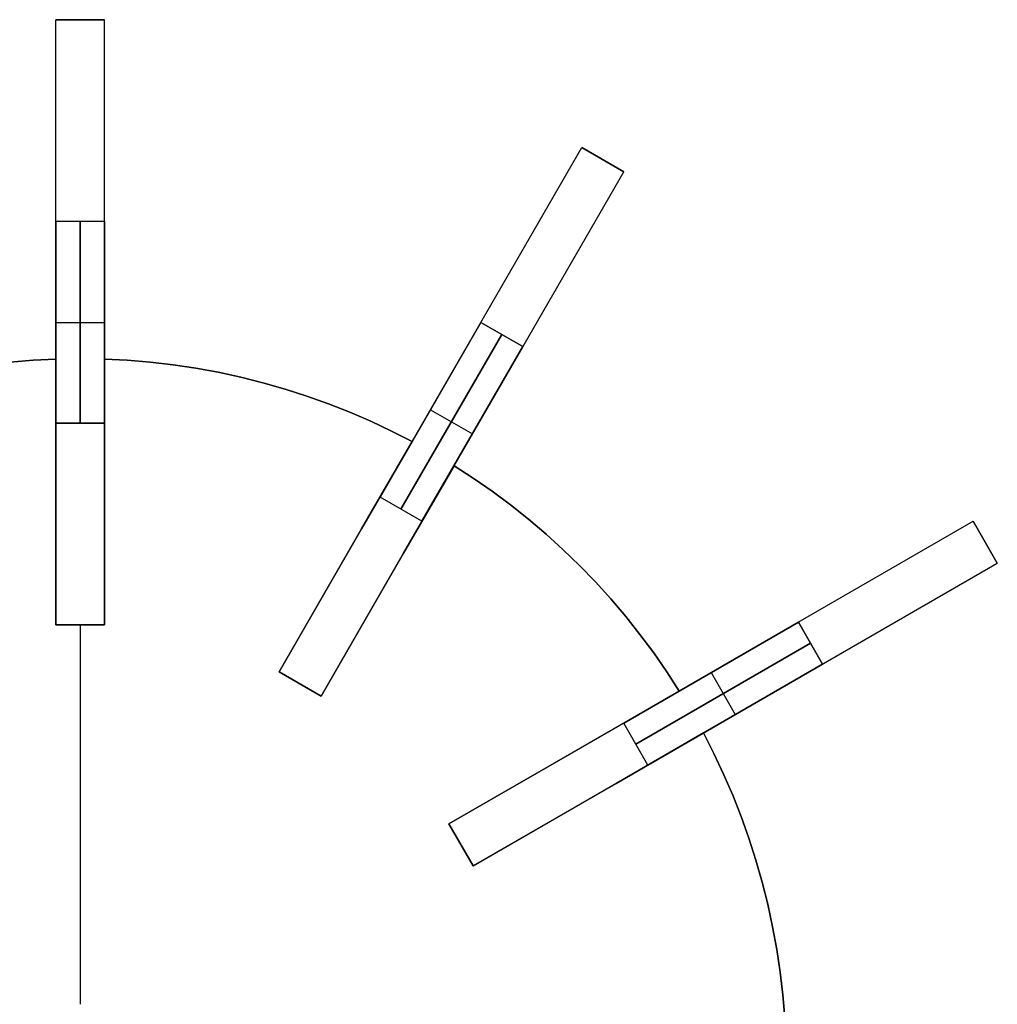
# Model space of a CAD drawing. Header units: millimetres. Extents: x 161 to 3923, y -487 to 1291.
# Tile 35 of 40: x 3547 to 3790, y 288 to 532. Entities that reach past the tile are written whole.
import ezdxf

# ---------------------------------------------------------------- set-up
doc = ezdxf.new("R2010")
doc.units = ezdxf.units.MM
doc.layers.add('Predeterminada', color=7, linetype='Continuous')

msp = doc.modelspace()

# ---------------------------------------------------------------- linework, layer by layer
at = {"layer": 'Predeterminada', "color": 254, "true_color": 0xf3e5b7, "extrusion": (1, 0, 0)}
for points in [[(531.76, 486.18), (531.76, 836.18)], [(531.76, 836.18), (531.73, 837.89), (531.64, 839.59), (531.5, 841.29), (531.29, 842.99), (531.03, 844.68), (530.71, 846.35), (530.34, 848.02), (529.91, 849.67), (529.42, 851.31), (528.87, 852.92), (528.27, 854.52), (527.62, 856.1), (526.91, 857.66), (526.15, 859.18), (525.34, 860.69), (524.48, 862.16), (523.57, 863.6), (522.61, 865.01), (521.6, 866.39), (520.55, 867.74), (519.45, 869.04), (518.3, 870.31), (517.12, 871.54), (515.89, 872.72), (514.62, 873.87), (513.31, 874.97), (511.97, 876.02), (510.59, 877.03), (509.18, 877.99), (507.74, 878.9), (506.27, 879.76), (504.76, 880.58), (503.23, 881.33), (501.68, 882.04), (500.1, 882.69), (498.5, 883.29), (496.89, 883.84), (495.25, 884.33), (493.6, 884.76), (491.93, 885.14), (490.26, 885.45), (488.57, 885.72), (486.87, 885.92), (485.17, 886.06), (483.47, 886.15), (481.76, 886.18)], [(481.76, 436.18), (483.47, 436.21), (485.17, 436.3), (486.87, 436.44), (488.57, 436.65), (490.26, 436.91), (491.93, 437.23), (493.6, 437.6), (495.25, 438.04), (496.89, 438.52), (498.5, 439.07), (500.1, 439.67), (501.68, 440.32), (503.23, 441.03), (504.76, 441.79), (506.27, 442.6), (507.74, 443.46), (509.18, 444.37), (510.59, 445.33), (511.97, 446.34), (513.31, 447.4), (514.62, 448.5), (515.89, 449.64), (517.12, 450.83), (518.3, 452.05), (519.45, 453.32), (520.55, 454.63), (521.6, 455.97), (522.61, 457.35), (523.57, 458.76), (524.48, 460.2), (525.34, 461.68), (526.15, 463.18), (526.91, 464.71), (527.62, 466.26), (528.27, 467.84), (528.87, 469.44), (529.42, 471.06), (529.91, 472.69), (530.34, 474.34), (530.71, 476.01), (531.03, 477.69), (531.29, 479.37), (531.5, 481.07), (531.64, 482.77), (531.73, 484.47), (531.76, 486.18)], [(531.76, 836.18), (531.73, 837.89), (531.64, 839.59), (531.5, 841.29), (531.29, 842.99), (531.03, 844.68), (530.71, 846.35), (530.34, 848.02), (529.91, 849.67), (529.42, 851.31), (528.87, 852.92), (528.27, 854.52), (527.62, 856.1), (526.91, 857.66), (526.15, 859.18), (525.34, 860.69), (524.48, 862.16), (523.57, 863.6), (522.61, 865.01), (521.6, 866.39), (520.55, 867.74), (519.45, 869.04), (518.3, 870.31), (517.12, 871.54), (515.89, 872.72), (514.62, 873.87), (513.31, 874.97), (511.97, 876.02), (510.59, 877.03), (509.18, 877.99), (507.74, 878.9), (506.27, 879.76), (504.76, 880.58), (503.23, 881.33), (501.68, 882.04), (500.1, 882.69), (498.5, 883.29), (496.89, 883.84), (495.25, 884.33), (493.6, 884.76), (491.93, 885.14), (490.26, 885.45), (488.57, 885.72), (486.87, 885.92), (485.17, 886.06), (483.47, 886.15), (481.76, 886.18)], [(531.76, 486.18), (531.76, 836.18)], [(481.76, 436.18), (483.47, 436.21), (485.17, 436.3), (486.87, 436.44), (488.57, 436.65), (490.26, 436.91), (491.93, 437.23), (493.6, 437.6), (495.25, 438.04), (496.89, 438.52), (498.5, 439.07), (500.1, 439.67), (501.68, 440.32), (503.23, 441.03), (504.76, 441.79), (506.27, 442.6), (507.74, 443.46), (509.18, 444.37), (510.59, 445.33), (511.97, 446.34), (513.31, 447.4), (514.62, 448.5), (515.89, 449.64), (517.12, 450.83), (518.3, 452.05), (519.45, 453.32), (520.55, 454.63), (521.6, 455.97), (522.61, 457.35), (523.57, 458.76), (524.48, 460.2), (525.34, 461.68), (526.15, 463.18), (526.91, 464.71), (527.62, 466.26), (528.27, 467.84), (528.87, 469.44), (529.42, 471.06), (529.91, 472.69), (530.34, 474.34), (530.71, 476.01), (531.03, 477.69), (531.29, 479.37), (531.5, 481.07), (531.64, 482.77), (531.73, 484.47), (531.76, 486.18)], [(531.76, 486.18), (531.76, 836.18)], [(531.76, 836.18), (531.73, 837.89), (531.64, 839.59), (531.5, 841.29), (531.29, 842.99), (531.03, 844.68), (530.71, 846.35), (530.34, 848.02), (529.91, 849.67), (529.42, 851.31), (528.87, 852.92), (528.27, 854.52), (527.62, 856.1), (526.91, 857.66), (526.15, 859.18), (525.34, 860.69), (524.48, 862.16), (523.57, 863.6), (522.61, 865.01), (521.6, 866.39), (520.55, 867.74), (519.45, 869.04), (518.3, 870.31), (517.12, 871.54), (515.89, 872.72), (514.62, 873.87), (513.31, 874.97), (511.97, 876.02), (510.59, 877.03), (509.18, 877.99), (507.74, 878.9), (506.27, 879.76), (504.76, 880.58), (503.23, 881.33), (501.68, 882.04), (500.1, 882.69), (498.5, 883.29), (496.89, 883.84), (495.25, 884.33), (493.6, 884.76), (491.93, 885.14), (490.26, 885.45), (488.57, 885.72), (486.87, 885.92), (485.17, 886.06), (483.47, 886.15), (481.76, 886.18)], [(481.76, 436.18), (483.47, 436.21), (485.17, 436.3), (486.87, 436.44), (488.57, 436.65), (490.26, 436.91), (491.93, 437.23), (493.6, 437.6), (495.25, 438.04), (496.89, 438.52), (498.5, 439.07), (500.1, 439.67), (501.68, 440.32), (503.23, 441.03), (504.76, 441.79), (506.27, 442.6), (507.74, 443.46), (509.18, 444.37), (510.59, 445.33), (511.97, 446.34), (513.31, 447.4), (514.62, 448.5), (515.89, 449.64), (517.12, 450.83), (518.3, 452.05), (519.45, 453.32), (520.55, 454.63), (521.6, 455.97), (522.61, 457.35), (523.57, 458.76), (524.48, 460.2), (525.34, 461.68), (526.15, 463.18), (526.91, 464.71), (527.62, 466.26), (528.27, 467.84), (528.87, 469.44), (529.42, 471.06), (529.91, 472.69), (530.34, 474.34), (530.71, 476.01), (531.03, 477.69), (531.29, 479.37), (531.5, 481.07), (531.64, 482.77), (531.73, 484.47), (531.76, 486.18)], [(500.06, 511.18), (500.06, 861.18)], [(497.06, 511.18), (497.06, 861.18)], [(494.06, 511.18), (494.06, 861.18)], [(456.76, 436.18), (456.76, 886.18)], [(456.76, 436.18), (456.76, 886.18)], [(447.66, 614.18), (447.66, 626.18)], [(447.66, 614.18), (447.66, 626.18)], [(435.11, 461.18), (435.11, 911.18)], [(381.76, 486.18), (381.79, 484.47), (381.88, 482.77), (382.02, 481.07), (382.23, 479.37), (382.49, 477.69), (382.81, 476.01), (383.18, 474.34), (383.61, 472.69), (384.1, 471.06), (384.65, 469.44), (385.25, 467.84), (385.9, 466.26), (386.61, 464.71), (387.37, 463.18), (388.18, 461.68), (389.04, 460.2), (389.95, 458.76), (390.91, 457.35), (391.92, 455.97), (392.97, 454.63), (394.07, 453.32), (395.22, 452.05), (396.4, 450.83), (397.63, 449.64), (398.9, 448.5), (400.21, 447.4), (401.55, 446.34), (402.93, 445.33), (404.34, 444.37), (405.78, 443.46), (407.25, 442.6), (408.76, 441.79), (410.29, 441.03), (411.84, 440.32), (413.42, 439.67), (415.02, 439.07), (416.63, 438.52), (418.27, 438.04), (419.92, 437.6), (421.59, 437.23), (423.26, 436.91), (424.95, 436.65), (426.65, 436.44), (428.35, 436.3), (430.05, 436.21), (431.76, 436.18)], [(431.76, 886.18), (430.05, 886.15), (428.35, 886.06), (426.65, 885.92), (424.95, 885.72), (423.26, 885.45), (421.59, 885.14), (419.92, 884.76), (418.27, 884.33), (416.63, 883.84), (415.02, 883.29), (413.42, 882.69), (411.84, 882.04), (410.29, 881.33), (408.76, 880.58), (407.25, 879.76), (405.78, 878.9), (404.34, 877.99), (402.93, 877.03), (401.55, 876.02), (400.21, 874.97), (398.9, 873.87), (397.63, 872.72), (396.4, 871.54), (395.22, 870.31), (394.07, 869.04), (392.97, 867.74), (391.92, 866.39), (390.91, 865.01), (389.95, 863.6), (389.04, 862.16), (388.18, 860.69), (387.37, 859.18), (386.61, 857.66), (385.9, 856.1), (385.25, 854.52), (384.65, 852.92), (384.1, 851.31), (383.61, 849.67), (383.18, 848.02), (382.81, 846.35), (382.49, 844.68), (382.23, 842.99), (382.02, 841.29), (381.88, 839.59), (381.79, 837.89), (381.76, 836.18)], [(381.76, 486.18), (381.79, 484.47), (381.88, 482.77), (382.02, 481.07), (382.23, 479.37), (382.49, 477.69), (382.81, 476.01), (383.18, 474.34), (383.61, 472.69), (384.1, 471.06), (384.65, 469.44), (385.25, 467.84), (385.9, 466.26), (386.61, 464.71), (387.37, 463.18), (388.18, 461.68), (389.04, 460.2), (389.95, 458.76), (390.91, 457.35), (391.92, 455.97), (392.97, 454.63), (394.07, 453.32), (395.22, 452.05), (396.4, 450.83), (397.63, 449.64), (398.9, 448.5), (400.21, 447.4), (401.55, 446.34), (402.93, 445.33), (404.34, 444.37), (405.78, 443.46), (407.25, 442.6), (408.76, 441.79), (410.29, 441.03), (411.84, 440.32), (413.42, 439.67), (415.02, 439.07), (416.63, 438.52), (418.27, 438.04), (419.92, 437.6), (421.59, 437.23), (423.26, 436.91), (424.95, 436.65), (426.65, 436.44), (428.35, 436.3), (430.05, 436.21), (431.76, 436.18)], [(431.76, 886.18), (430.05, 886.15), (428.35, 886.06), (426.65, 885.92), (424.95, 885.72), (423.26, 885.45), (421.59, 885.14), (419.92, 884.76), (418.27, 884.33), (416.63, 883.84), (415.02, 883.29), (413.42, 882.69), (411.84, 882.04), (410.29, 881.33), (408.76, 880.58), (407.25, 879.76), (405.78, 878.9), (404.34, 877.99), (402.93, 877.03), (401.55, 876.02), (400.21, 874.97), (398.9, 873.87), (397.63, 872.72), (396.4, 871.54), (395.22, 870.31), (394.07, 869.04), (392.97, 867.74), (391.92, 866.39), (390.91, 865.01), (389.95, 863.6), (389.04, 862.16), (388.18, 860.69), (387.37, 859.18), (386.61, 857.66), (385.9, 856.1), (385.25, 854.52), (384.65, 852.92), (384.1, 851.31), (383.61, 849.67), (383.18, 848.02), (382.81, 846.35), (382.49, 844.68), (382.23, 842.99), (382.02, 841.29), (381.88, 839.59), (381.79, 837.89), (381.76, 836.18)], [(381.76, 486.18), (381.79, 484.47), (381.88, 482.77), (382.02, 481.07), (382.23, 479.37), (382.49, 477.69), (382.81, 476.01), (383.18, 474.34), (383.61, 472.69), (384.1, 471.06), (384.65, 469.44), (385.25, 467.84), (385.9, 466.26), (386.61, 464.71), (387.37, 463.18), (388.18, 461.68), (389.04, 460.2), (389.95, 458.76), (390.91, 457.35), (391.92, 455.97), (392.97, 454.63), (394.07, 453.32), (395.22, 452.05), (396.4, 450.83), (397.63, 449.64), (398.9, 448.5), (400.21, 447.4), (401.55, 446.34), (402.93, 445.33), (404.34, 444.37), (405.78, 443.46), (407.25, 442.6), (408.76, 441.79), (410.29, 441.03), (411.84, 440.32), (413.42, 439.67), (415.02, 439.07), (416.63, 438.52), (418.27, 438.04), (419.92, 437.6), (421.59, 437.23), (423.26, 436.91), (424.95, 436.65), (426.65, 436.44), (428.35, 436.3), (430.05, 436.21), (431.76, 436.18)], [(431.76, 886.18), (430.05, 886.15), (428.35, 886.06), (426.65, 885.92), (424.95, 885.72), (423.26, 885.45), (421.59, 885.14), (419.92, 884.76), (418.27, 884.33), (416.63, 883.84), (415.02, 883.29), (413.42, 882.69), (411.84, 882.04), (410.29, 881.33), (408.76, 880.58), (407.25, 879.76), (405.78, 878.9), (404.34, 877.99), (402.93, 877.03), (401.55, 876.02), (400.21, 874.97), (398.9, 873.87), (397.63, 872.72), (396.4, 871.54), (395.22, 870.31), (394.07, 869.04), (392.97, 867.74), (391.92, 866.39), (390.91, 865.01), (389.95, 863.6), (389.04, 862.16), (388.18, 860.69), (387.37, 859.18), (386.61, 857.66), (385.9, 856.1), (385.25, 854.52), (384.65, 852.92), (384.1, 851.31), (383.61, 849.67), (383.18, 848.02), (382.81, 846.35), (382.49, 844.68), (382.23, 842.99), (382.02, 841.29), (381.88, 839.59), (381.79, 837.89), (381.76, 836.18)], [(427.23, 614.18), (427.23, 626.18)], [(429.11, 461.18), (429.11, 911.18)], [(421.23, 614.18), (421.23, 626.18)], [(407.46, 536.18), (407.46, 886.18)], [(402.26, 536.18), (402.26, 886.18)], [(397.06, 536.18), (397.06, 886.18)], [(381.76, 614.18), (381.76, 486.18)], [(381.76, 836.18), (381.76, 626.18)], [(381.76, 614.18), (381.76, 486.18)], [(381.76, 836.18), (381.76, 626.18)], [(381.76, 614.18), (381.76, 486.18)], [(381.76, 836.18), (381.76, 626.18)], [(370.16, 614.18), (370.16, 511.18)], [(370.16, 861.18), (370.16, 626.18)], [(369.96, 486.18), (369.96, 936.18)], [(367.16, 614.18), (367.16, 511.18)], [(367.16, 861.18), (367.16, 626.18)], [(364.16, 614.18), (364.16, 511.18)], [(364.16, 861.18), (364.16, 626.18)], [(365.4, 614.18), (365.4, 626.18)], [(359.56, 486.18), (359.56, 936.18)], [(355.01, 614.18), (355.01, 626.18)], [(332.46, 614.18), (332.46, 536.18)], [(332.46, 886.18), (332.46, 626.18)], [(327.26, 614.18), (327.26, 536.18)], [(327.26, 886.18), (327.26, 626.18)], [(322.06, 614.18), (322.06, 536.18)], [(322.06, 886.18), (322.06, 626.18)], [(287.76, 626.18), (287.76, 614.18)]]:
    msp.add_lwpolyline(points, dxfattribs=at)
at = {"layer": 'Predeterminada', "color": 254, "true_color": 0xf3e5b7}
for points in [[(3568.32, 531.76), (3556.32, 531.76)], [(3568.32, 531.76), (3556.32, 531.76)], [(3556.32, 531.76), (3568.32, 531.76)], [(3556.32, 381.76), (3556.32, 531.76)], [(3568.32, 381.76), (3568.32, 531.76)], [(3611.63, 370.16), (3686.63, 500.06)], [(3697.02, 494.06), (3686.63, 500.06)], [(3697.02, 494.06), (3686.63, 500.06)], [(3686.63, 500.06), (3697.02, 494.06)], [(3686.63, 500.06), (3697.02, 494.06)], [(3622.02, 364.16), (3697.02, 494.06)], [(3556.32, 481.76), (3556.32, 431.76)], [(3556.32, 431.76), (3556.32, 481.76)], [(3568.32, 481.76), (3556.32, 481.76)], [(3568.32, 481.76), (3556.32, 481.76)], [(3562.32, 481.76), (3562.32, 431.76)], [(3562.32, 431.76), (3562.32, 481.76)], [(3568.32, 431.76), (3568.32, 481.76)], [(3568.32, 481.76), (3568.32, 431.76)], [(3556.32, 456.76), (3568.32, 456.76)], [(3556.32, 456.76), (3568.32, 456.76)], [(3661.63, 456.76), (3636.63, 413.46)], [(3636.63, 413.46), (3661.63, 456.76)], [(3661.63, 456.76), (3672.02, 450.76)], [(3672.02, 450.76), (3661.63, 456.76)], [(3666.82, 453.76), (3641.82, 410.46)], [(3641.82, 410.46), (3666.82, 453.76)], [(3647.02, 407.46), (3672.02, 450.76)], [(3672.02, 450.76), (3647.02, 407.46)], [(3480.07, 427.23), (3485.13, 429.82), (3490.28, 432.24), (3495.5, 434.5), (3500.79, 436.59), (3506.14, 438.5), (3511.56, 440.24), (3517.03, 441.8), (3522.55, 443.18), (3528.1, 444.38), (3533.7, 445.4), (3539.32, 446.24), (3544.97, 446.9), (3550.64, 447.37), (3556.32, 447.66)], [(3556.32, 447.66), (3550.64, 447.37), (3544.97, 446.9), (3539.32, 446.24), (3533.7, 445.4), (3528.1, 444.38), (3522.55, 443.18), (3517.03, 441.8), (3511.56, 440.24), (3506.14, 438.5), (3500.79, 436.59), (3495.5, 434.5), (3490.28, 432.24), (3485.13, 429.82), (3480.07, 427.23)], [(3480.07, 427.23), (3485.13, 429.82), (3490.28, 432.24), (3495.5, 434.5), (3500.79, 436.59), (3506.14, 438.5), (3511.56, 440.24), (3517.03, 441.8), (3522.55, 443.18), (3528.1, 444.38), (3533.7, 445.4), (3539.32, 446.24), (3544.97, 446.9), (3550.64, 447.37), (3556.32, 447.66)], [(3556.32, 447.66), (3556.32, 422.64)], [(3556.32, 422.64), (3556.32, 447.66)], [(3568.32, 447.66), (3574, 447.37), (3579.67, 446.9), (3585.32, 446.24), (3590.94, 445.4), (3596.54, 444.38), (3602.1, 443.18), (3607.62, 441.8), (3613.08, 440.24), (3618.5, 438.5), (3623.86, 436.59), (3629.15, 434.5), (3634.37, 432.24), (3639.51, 429.82), (3644.57, 427.23)], [(3644.57, 427.23), (3639.51, 429.82), (3634.37, 432.24), (3629.15, 434.5), (3623.86, 436.59), (3618.5, 438.5), (3613.08, 440.24), (3607.62, 441.8), (3602.1, 443.18), (3596.54, 444.38), (3590.94, 445.4), (3585.32, 446.24), (3579.67, 446.9), (3574, 447.37), (3568.32, 447.66)], [(3568.32, 422.64), (3568.32, 447.66)], [(3568.32, 447.66), (3568.32, 422.64)], [(3568.32, 447.66), (3574, 447.37), (3579.67, 446.9), (3585.32, 446.24), (3590.94, 445.4), (3596.54, 444.38), (3602.1, 443.18), (3607.62, 441.8), (3613.08, 440.24), (3618.5, 438.5), (3623.86, 436.59), (3629.15, 434.5), (3634.37, 432.24), (3639.51, 429.82), (3644.57, 427.23)], [(3649.13, 435.11), (3659.52, 429.11)], [(3649.13, 435.11), (3659.52, 429.11)], [(3556.32, 431.76), (3568.32, 431.76)], [(3568.32, 431.76), (3556.32, 431.76)], [(3644.57, 427.23), (3632.07, 405.56)], [(3632.07, 405.56), (3644.57, 427.23)], [(3556.32, 422.64), (3556.32, 381.76)], [(3556.32, 381.76), (3556.32, 422.64)], [(3568.32, 381.76), (3568.32, 422.64)], [(3568.32, 422.64), (3568.32, 381.76)], [(3642.46, 399.56), (3654.97, 421.23)], [(3654.97, 421.23), (3642.46, 399.56)], [(3654.97, 421.23), (3659.74, 418.14), (3664.41, 414.89), (3668.98, 411.5), (3673.43, 407.96), (3677.77, 404.28), (3681.98, 400.46), (3686.07, 396.5), (3690.02, 392.42), (3693.84, 388.2), (3697.52, 383.87), (3701.06, 379.42), (3704.46, 374.85), (3707.7, 370.18), (3710.79, 365.4)], [(3710.79, 365.4), (3707.7, 370.18), (3704.46, 374.85), (3701.06, 379.42), (3697.52, 383.87), (3693.84, 388.2), (3690.02, 392.42), (3686.07, 396.5), (3681.98, 400.46), (3677.77, 404.28), (3673.43, 407.96), (3668.98, 411.5), (3664.41, 414.89), (3659.74, 418.14), (3654.97, 421.23)], [(3654.97, 421.23), (3659.74, 418.14), (3664.41, 414.89), (3668.98, 411.5), (3673.43, 407.96), (3677.77, 404.28), (3681.98, 400.46), (3686.07, 396.5), (3690.02, 392.42), (3693.84, 388.2), (3697.52, 383.87), (3701.06, 379.42), (3704.46, 374.85), (3707.7, 370.18), (3710.79, 365.4)], [(3647.02, 407.46), (3636.63, 413.46)], [(3647.02, 407.46), (3636.63, 413.46)], [(3632.07, 405.56), (3611.63, 370.16)], [(3611.63, 370.16), (3632.07, 405.56)], [(3653.72, 332.46), (3783.62, 407.46)], [(3789.62, 397.06), (3783.62, 407.46)], [(3789.62, 397.06), (3783.62, 407.46)], [(3783.62, 407.46), (3789.62, 397.06)], [(3622.02, 364.16), (3642.46, 399.56)], [(3642.46, 399.56), (3622.02, 364.16)], [(3659.72, 322.06), (3789.62, 397.06)], [(3556.32, 381.76), (3568.32, 381.76)], [(3568.32, 381.76), (3556.32, 381.76)], [(3556.32, 381.76), (3568.32, 381.76)], [(3556.32, 381.76), (3568.32, 381.76)], [(3556.32, 381.76), (3568.32, 381.76)], [(3556.32, 381.76), (3568.32, 381.76)], [(3562.32, 381.76), (3562.32, 287.76)], [(3562.32, 381.76), (3562.32, 287.76)], [(3740.32, 382.46), (3697.02, 357.46)], [(3697.02, 357.46), (3740.32, 382.46)], [(3740.32, 382.46), (3746.32, 372.06)], [(3746.32, 372.06), (3740.32, 382.46)], [(3743.32, 377.26), (3700.02, 352.26)], [(3700.02, 352.26), (3743.32, 377.26)], [(3703.02, 347.06), (3746.32, 372.06)], [(3746.32, 372.06), (3703.02, 347.06)], [(3611.63, 370.16), (3622.02, 364.16)], [(3611.63, 370.16), (3622.02, 364.16)], [(3611.63, 370.16), (3622.02, 364.16)], [(3622.02, 364.16), (3611.63, 370.16)], [(3611.63, 370.16), (3622.02, 364.16)], [(3611.63, 370.16), (3622.02, 364.16)], [(3718.67, 369.96), (3724.67, 359.56)], [(3718.67, 369.96), (3724.67, 359.56)], [(3710.79, 365.4), (3689.12, 352.9)], [(3689.12, 352.9), (3710.79, 365.4)], [(3703.02, 347.06), (3697.02, 357.46)], [(3703.02, 347.06), (3697.02, 357.46)], [(3695.12, 342.5), (3716.79, 355.01)], [(3716.79, 355.01), (3695.12, 342.5)], [(3716.79, 355.01), (3719.38, 349.95), (3721.8, 344.81), (3724.06, 339.58), (3726.15, 334.29), (3728.06, 328.94), (3729.8, 323.52), (3731.36, 318.05), (3732.74, 312.54), (3733.94, 306.98), (3734.97, 301.38), (3735.8, 295.76), (3736.46, 290.11), (3736.93, 284.44), (3737.22, 278.76)], [(3737.22, 278.76), (3736.93, 284.44), (3736.46, 290.11), (3735.8, 295.76), (3734.97, 301.38), (3733.94, 306.98), (3732.74, 312.54), (3731.36, 318.05), (3729.8, 323.52), (3728.06, 328.94), (3726.15, 334.29), (3724.06, 339.58), (3721.8, 344.81), (3719.38, 349.95), (3716.79, 355.01)], [(3716.79, 355.01), (3719.38, 349.95), (3721.8, 344.81), (3724.06, 339.58), (3726.15, 334.29), (3728.06, 328.94), (3729.8, 323.52), (3731.36, 318.05), (3732.74, 312.54), (3733.94, 306.98), (3734.97, 301.38), (3735.8, 295.76), (3736.46, 290.11), (3736.93, 284.44), (3737.22, 278.76)], [(3689.12, 352.9), (3653.72, 332.46)], [(3653.72, 332.46), (3689.12, 352.9)], [(3659.72, 322.06), (3695.12, 342.5)], [(3695.12, 342.5), (3659.72, 322.06)], [(3653.72, 332.46), (3659.72, 322.06)], [(3653.72, 332.46), (3659.72, 322.06)], [(3653.72, 332.46), (3659.72, 322.06)], [(3659.72, 322.06), (3653.72, 332.46)], [(3653.72, 332.46), (3659.72, 322.06)], [(3653.72, 332.46), (3659.72, 322.06)]]:
    msp.add_lwpolyline(points, dxfattribs=at)
at = {"layer": 'Predeterminada', "color": 254, "true_color": 0xf3e5b7, "extrusion": (0.866025, -0.5, 1.2296e-14)}
msp.add_lwpolyline([(2276.38, 861.18), (2276.35, 862.89), (2276.26, 864.59), (2276.12, 866.29), (2275.91, 867.99), (2275.65, 869.68), (2275.33, 871.35), (2274.96, 873.02), (2274.52, 874.67), (2274.04, 876.31), (2273.49, 877.92), (2272.89, 879.52), (2272.24, 881.1), (2271.53, 882.66), (2270.77, 884.18), (2269.96, 885.69), (2269.1, 887.16), (2268.19, 888.6), (2267.23, 890.01), (2266.22, 891.39), (2265.16, 892.74), (2264.06, 894.04), (2262.92, 895.31), (2261.73, 896.54), (2260.51, 897.72), (2259.24, 898.87), (2257.93, 899.97), (2256.59, 901.02), (2255.21, 902.03), (2253.8, 902.99), (2252.36, 903.9), (2250.88, 904.76), (2249.38, 905.58), (2247.85, 906.33), (2246.3, 907.04), (2244.72, 907.69), (2243.12, 908.29), (2241.5, 908.84), (2239.87, 909.33), (2238.22, 909.76), (2236.55, 910.14), (2234.87, 910.45), (2233.19, 910.72), (2231.49, 910.92), (2229.79, 911.06), (2228.09, 911.15), (2226.38, 911.18)], dxfattribs=at)
at = {"layer": 'Predeterminada', "color": 254, "true_color": 0xf3e5b7, "extrusion": (0.866025, -0.5, -1.52629e-14)}
msp.add_lwpolyline([(2226.38, 461.18), (2228.09, 461.21), (2229.79, 461.3), (2231.49, 461.44), (2233.19, 461.65), (2234.87, 461.91), (2236.55, 462.23), (2238.22, 462.6), (2239.87, 463.04), (2241.5, 463.52), (2243.12, 464.07), (2244.72, 464.67), (2246.3, 465.32), (2247.85, 466.03), (2249.38, 466.79), (2250.88, 467.6), (2252.36, 468.46), (2253.8, 469.37), (2255.21, 470.33), (2256.59, 471.34), (2257.93, 472.4), (2259.24, 473.5), (2260.51, 474.64), (2261.73, 475.83), (2262.92, 477.05), (2264.06, 478.32), (2265.16, 479.63), (2266.22, 480.97), (2267.23, 482.35), (2268.19, 483.76), (2269.1, 485.2), (2269.96, 486.68), (2270.77, 488.18), (2271.53, 489.71), (2272.24, 491.26), (2272.89, 492.84), (2273.49, 494.44), (2274.04, 496.06), (2274.52, 497.69), (2274.96, 499.34), (2275.33, 501.01), (2275.65, 502.69), (2275.91, 504.37), (2276.12, 506.07), (2276.26, 507.77), (2276.35, 509.47), (2276.38, 511.18)], dxfattribs=at)
at = {"layer": 'Predeterminada', "color": 254, "true_color": 0xf3e5b7, "extrusion": (0.866025, -0.5, -2.233e-13)}
msp.add_lwpolyline([(2276.38, 861.18), (2276.35, 862.89), (2276.26, 864.59), (2276.12, 866.29), (2275.91, 867.99), (2275.65, 869.68), (2275.33, 871.35), (2274.96, 873.02), (2274.52, 874.67), (2274.04, 876.31), (2273.49, 877.92), (2272.89, 879.52), (2272.24, 881.1), (2271.53, 882.66), (2270.77, 884.18), (2269.96, 885.69), (2269.1, 887.16), (2268.19, 888.6), (2267.23, 890.01), (2266.22, 891.39), (2265.16, 892.74), (2264.06, 894.04), (2262.92, 895.31), (2261.73, 896.54), (2260.51, 897.72), (2259.24, 898.87), (2257.93, 899.97), (2256.59, 901.02), (2255.21, 902.03), (2253.8, 902.99), (2252.36, 903.9), (2250.88, 904.76), (2249.38, 905.58), (2247.85, 906.33), (2246.3, 907.04), (2244.72, 907.69), (2243.12, 908.29), (2241.5, 908.84), (2239.87, 909.33), (2238.22, 909.76), (2236.55, 910.14), (2234.87, 910.45), (2233.19, 910.72), (2231.49, 910.92), (2229.79, 911.06), (2228.09, 911.15), (2226.38, 911.18)], dxfattribs=at)
at = {"layer": 'Predeterminada', "color": 254, "true_color": 0xf3e5b7, "extrusion": (0.866025, -0.5, 2.21704e-13)}
msp.add_lwpolyline([(2226.38, 461.18), (2228.09, 461.21), (2229.79, 461.3), (2231.49, 461.44), (2233.19, 461.65), (2234.87, 461.91), (2236.55, 462.23), (2238.22, 462.6), (2239.87, 463.04), (2241.5, 463.52), (2243.12, 464.07), (2244.72, 464.67), (2246.3, 465.32), (2247.85, 466.03), (2249.38, 466.79), (2250.88, 467.6), (2252.36, 468.46), (2253.8, 469.37), (2255.21, 470.33), (2256.59, 471.34), (2257.93, 472.4), (2259.24, 473.5), (2260.51, 474.64), (2261.73, 475.83), (2262.92, 477.05), (2264.06, 478.32), (2265.16, 479.63), (2266.22, 480.97), (2267.23, 482.35), (2268.19, 483.76), (2269.1, 485.2), (2269.96, 486.68), (2270.77, 488.18), (2271.53, 489.71), (2272.24, 491.26), (2272.89, 492.84), (2273.49, 494.44), (2274.04, 496.06), (2274.52, 497.69), (2274.96, 499.34), (2275.33, 501.01), (2275.65, 502.69), (2275.91, 504.37), (2276.12, 506.07), (2276.26, 507.77), (2276.35, 509.47), (2276.38, 511.18)], dxfattribs=at)
at = {"layer": 'Predeterminada', "color": 254, "true_color": 0xf3e5b7, "extrusion": (0.866025, -0.5, 2.16755e-15)}
msp.add_lwpolyline([(2276.38, 861.18), (2276.35, 862.89), (2276.26, 864.59), (2276.12, 866.29), (2275.91, 867.99), (2275.65, 869.68), (2275.33, 871.35), (2274.96, 873.02), (2274.52, 874.67), (2274.04, 876.31), (2273.49, 877.92), (2272.89, 879.52), (2272.24, 881.1), (2271.53, 882.66), (2270.77, 884.18), (2269.96, 885.69), (2269.1, 887.16), (2268.19, 888.6), (2267.23, 890.01), (2266.22, 891.39), (2265.16, 892.74), (2264.06, 894.04), (2262.92, 895.31), (2261.73, 896.54), (2260.51, 897.72), (2259.24, 898.87), (2257.93, 899.97), (2256.59, 901.02), (2255.21, 902.03), (2253.8, 902.99), (2252.36, 903.9), (2250.88, 904.76), (2249.38, 905.58), (2247.85, 906.33), (2246.3, 907.04), (2244.72, 907.69), (2243.12, 908.29), (2241.5, 908.84), (2239.87, 909.33), (2238.22, 909.76), (2236.55, 910.14), (2234.87, 910.45), (2233.19, 910.72), (2231.49, 910.92), (2229.79, 911.06), (2228.09, 911.15), (2226.38, 911.18)], dxfattribs=at)
at = {"layer": 'Predeterminada', "color": 254, "true_color": 0xf3e5b7, "extrusion": (0.866025, -0.5, -8.91479e-15)}
msp.add_lwpolyline([(2226.38, 461.18), (2228.09, 461.21), (2229.79, 461.3), (2231.49, 461.44), (2233.19, 461.65), (2234.87, 461.91), (2236.55, 462.23), (2238.22, 462.6), (2239.87, 463.04), (2241.5, 463.52), (2243.12, 464.07), (2244.72, 464.67), (2246.3, 465.32), (2247.85, 466.03), (2249.38, 466.79), (2250.88, 467.6), (2252.36, 468.46), (2253.8, 469.37), (2255.21, 470.33), (2256.59, 471.34), (2257.93, 472.4), (2259.24, 473.5), (2260.51, 474.64), (2261.73, 475.83), (2262.92, 477.05), (2264.06, 478.32), (2265.16, 479.63), (2266.22, 480.97), (2267.23, 482.35), (2268.19, 483.76), (2269.1, 485.2), (2269.96, 486.68), (2270.77, 488.18), (2271.53, 489.71), (2272.24, 491.26), (2272.89, 492.84), (2273.49, 494.44), (2274.04, 496.06), (2274.52, 497.69), (2274.96, 499.34), (2275.33, 501.01), (2275.65, 502.69), (2275.91, 504.37), (2276.12, 506.07), (2276.26, 507.77), (2276.35, 509.47), (2276.38, 511.18)], dxfattribs=at)
at = {"layer": 'Predeterminada', "color": 254, "true_color": 0xf3e5b7, "extrusion": (0.866025, -0.5, 1.93709e-14)}
msp.add_lwpolyline([(2126.38, 511.18), (2126.41, 509.47), (2126.49, 507.77), (2126.64, 506.07), (2126.84, 504.37), (2127.11, 502.69), (2127.42, 501.01), (2127.8, 499.34), (2128.23, 497.69), (2128.72, 496.06), (2129.27, 494.44), (2129.86, 492.84), (2130.52, 491.26), (2131.22, 489.71), (2131.98, 488.18), (2132.8, 486.68), (2133.66, 485.2), (2134.57, 483.76), (2135.53, 482.35), (2136.54, 480.97), (2137.59, 479.63), (2138.69, 478.32), (2139.84, 477.05), (2141.02, 475.83), (2142.25, 474.64), (2143.52, 473.5), (2144.82, 472.4), (2146.17, 471.34), (2147.54, 470.33), (2148.96, 469.37), (2150.4, 468.46), (2151.87, 467.6), (2153.38, 466.79), (2154.9, 466.03), (2156.46, 465.32), (2158.04, 464.67), (2159.63, 464.07), (2161.25, 463.52), (2162.89, 463.04), (2164.54, 462.6), (2166.21, 462.23), (2167.88, 461.91), (2169.57, 461.65), (2171.27, 461.44), (2172.97, 461.3), (2174.67, 461.21), (2176.38, 461.18)], dxfattribs=at)
at = {"layer": 'Predeterminada', "color": 254, "true_color": 0xf3e5b7, "extrusion": (0.866025, -0.5, -1.99746e-14)}
msp.add_lwpolyline([(2176.38, 911.18), (2174.67, 911.15), (2172.97, 911.06), (2171.27, 910.92), (2169.57, 910.72), (2167.88, 910.45), (2166.21, 910.14), (2164.54, 909.76), (2162.89, 909.33), (2161.25, 908.84), (2159.63, 908.29), (2158.04, 907.69), (2156.46, 907.04), (2154.9, 906.33), (2153.38, 905.58), (2151.87, 904.76), (2150.4, 903.9), (2148.96, 902.99), (2147.54, 902.03), (2146.17, 901.02), (2144.82, 899.97), (2143.52, 898.87), (2142.25, 897.72), (2141.02, 896.54), (2139.84, 895.31), (2138.69, 894.04), (2137.59, 892.74), (2136.54, 891.39), (2135.53, 890.01), (2134.57, 888.6), (2133.66, 887.16), (2132.8, 885.69), (2131.98, 884.18), (2131.22, 882.66), (2130.52, 881.1), (2129.86, 879.52), (2129.27, 877.92), (2128.72, 876.31), (2128.23, 874.67), (2127.8, 873.02), (2127.42, 871.35), (2127.11, 869.68), (2126.84, 867.99), (2126.64, 866.29), (2126.49, 864.59), (2126.41, 862.89), (2126.38, 861.18)], dxfattribs=at)
at = {"layer": 'Predeterminada', "color": 254, "true_color": 0xf3e5b7, "extrusion": (0.866025, -0.5, 2.93796e-13)}
msp.add_lwpolyline([(2126.38, 511.18), (2126.41, 509.47), (2126.49, 507.77), (2126.64, 506.07), (2126.84, 504.37), (2127.11, 502.69), (2127.42, 501.01), (2127.8, 499.34), (2128.23, 497.69), (2128.72, 496.06), (2129.27, 494.44), (2129.86, 492.84), (2130.52, 491.26), (2131.22, 489.71), (2131.98, 488.18), (2132.8, 486.68), (2133.66, 485.2), (2134.57, 483.76), (2135.53, 482.35), (2136.54, 480.97), (2137.59, 479.63), (2138.69, 478.32), (2139.84, 477.05), (2141.02, 475.83), (2142.25, 474.64), (2143.52, 473.5), (2144.82, 472.4), (2146.17, 471.34), (2147.54, 470.33), (2148.96, 469.37), (2150.4, 468.46), (2151.87, 467.6), (2153.38, 466.79), (2154.9, 466.03), (2156.46, 465.32), (2158.04, 464.67), (2159.63, 464.07), (2161.25, 463.52), (2162.89, 463.04), (2164.54, 462.6), (2166.21, 462.23), (2167.88, 461.91), (2169.57, 461.65), (2171.27, 461.44), (2172.97, 461.3), (2174.67, 461.21), (2176.38, 461.18)], dxfattribs=at)
at = {"layer": 'Predeterminada', "color": 254, "true_color": 0xf3e5b7, "extrusion": (0.866025, -0.5, -2.23693e-13)}
msp.add_lwpolyline([(2176.38, 911.18), (2174.67, 911.15), (2172.97, 911.06), (2171.27, 910.92), (2169.57, 910.72), (2167.88, 910.45), (2166.21, 910.14), (2164.54, 909.76), (2162.89, 909.33), (2161.25, 908.84), (2159.63, 908.29), (2158.04, 907.69), (2156.46, 907.04), (2154.9, 906.33), (2153.38, 905.58), (2151.87, 904.76), (2150.4, 903.9), (2148.96, 902.99), (2147.54, 902.03), (2146.17, 901.02), (2144.82, 899.97), (2143.52, 898.87), (2142.25, 897.72), (2141.02, 896.54), (2139.84, 895.31), (2138.69, 894.04), (2137.59, 892.74), (2136.54, 891.39), (2135.53, 890.01), (2134.57, 888.6), (2133.66, 887.16), (2132.8, 885.69), (2131.98, 884.18), (2131.22, 882.66), (2130.52, 881.1), (2129.86, 879.52), (2129.27, 877.92), (2128.72, 876.31), (2128.23, 874.67), (2127.8, 873.02), (2127.42, 871.35), (2127.11, 869.68), (2126.84, 867.99), (2126.64, 866.29), (2126.49, 864.59), (2126.41, 862.89), (2126.38, 861.18)], dxfattribs=at)
at = {"layer": 'Predeterminada', "color": 254, "true_color": 0xf3e5b7, "extrusion": (0.866025, -0.5, 1.84187e-14)}
msp.add_lwpolyline([(2126.38, 511.18), (2126.41, 509.47), (2126.49, 507.77), (2126.64, 506.07), (2126.84, 504.37), (2127.11, 502.69), (2127.42, 501.01), (2127.8, 499.34), (2128.23, 497.69), (2128.72, 496.06), (2129.27, 494.44), (2129.86, 492.84), (2130.52, 491.26), (2131.22, 489.71), (2131.98, 488.18), (2132.8, 486.68), (2133.66, 485.2), (2134.57, 483.76), (2135.53, 482.35), (2136.54, 480.97), (2137.59, 479.63), (2138.69, 478.32), (2139.84, 477.05), (2141.02, 475.83), (2142.25, 474.64), (2143.52, 473.5), (2144.82, 472.4), (2146.17, 471.34), (2147.54, 470.33), (2148.96, 469.37), (2150.4, 468.46), (2151.87, 467.6), (2153.38, 466.79), (2154.9, 466.03), (2156.46, 465.32), (2158.04, 464.67), (2159.63, 464.07), (2161.25, 463.52), (2162.89, 463.04), (2164.54, 462.6), (2166.21, 462.23), (2167.88, 461.91), (2169.57, 461.65), (2171.27, 461.44), (2172.97, 461.3), (2174.67, 461.21), (2176.38, 461.18)], dxfattribs=at)
at = {"layer": 'Predeterminada', "color": 254, "true_color": 0xf3e5b7, "extrusion": (0.866025, -0.5, -1.91017e-14)}
msp.add_lwpolyline([(2176.38, 911.18), (2174.67, 911.15), (2172.97, 911.06), (2171.27, 910.92), (2169.57, 910.72), (2167.88, 910.45), (2166.21, 910.14), (2164.54, 909.76), (2162.89, 909.33), (2161.25, 908.84), (2159.63, 908.29), (2158.04, 907.69), (2156.46, 907.04), (2154.9, 906.33), (2153.38, 905.58), (2151.87, 904.76), (2150.4, 903.9), (2148.96, 902.99), (2147.54, 902.03), (2146.17, 901.02), (2144.82, 899.97), (2143.52, 898.87), (2142.25, 897.72), (2141.02, 896.54), (2139.84, 895.31), (2138.69, 894.04), (2137.59, 892.74), (2136.54, 891.39), (2135.53, 890.01), (2134.57, 888.6), (2133.66, 887.16), (2132.8, 885.69), (2131.98, 884.18), (2131.22, 882.66), (2130.52, 881.1), (2129.86, 879.52), (2129.27, 877.92), (2128.72, 876.31), (2128.23, 874.67), (2127.8, 873.02), (2127.42, 871.35), (2127.11, 869.68), (2126.84, 867.99), (2126.64, 866.29), (2126.49, 864.59), (2126.41, 862.89), (2126.38, 861.18)], dxfattribs=at)
at = {"layer": 'Predeterminada', "color": 254, "true_color": 0xf3e5b7, "extrusion": (-0.5, 0.866025, 3.4598e-14)}
msp.add_lwpolyline([(-3480.44, 886.18), (-3480.41, 887.89), (-3480.33, 889.59), (-3480.18, 891.29), (-3479.98, 892.99), (-3479.71, 894.68), (-3479.4, 896.35), (-3479.02, 898.02), (-3478.59, 899.67), (-3478.1, 901.31), (-3477.55, 902.92), (-3476.96, 904.52), (-3476.3, 906.1), (-3475.6, 907.66), (-3474.84, 909.18), (-3474.02, 910.69), (-3473.16, 912.16), (-3472.25, 913.6), (-3471.29, 915.01), (-3470.28, 916.39), (-3469.23, 917.74), (-3468.13, 919.04), (-3466.98, 920.31), (-3465.8, 921.54), (-3464.57, 922.72), (-3463.3, 923.87), (-3462, 924.97), (-3460.65, 926.02), (-3459.28, 927.03), (-3457.86, 927.99), (-3456.42, 928.9), (-3454.95, 929.76), (-3453.44, 930.58), (-3451.92, 931.33), (-3450.36, 932.04), (-3448.78, 932.69), (-3447.19, 933.29), (-3445.57, 933.84), (-3443.93, 934.33), (-3442.28, 934.76), (-3440.61, 935.14), (-3438.94, 935.45), (-3437.25, 935.72), (-3435.55, 935.92), (-3433.85, 936.06), (-3432.15, 936.15), (-3430.44, 936.18)], dxfattribs=at)
at = {"layer": 'Predeterminada', "color": 254, "true_color": 0xf3e5b7, "extrusion": (-0.5, 0.866025, -1.72094e-14)}
msp.add_lwpolyline([(-3430.44, 486.18), (-3432.15, 486.21), (-3433.85, 486.3), (-3435.55, 486.44), (-3437.25, 486.65), (-3438.94, 486.91), (-3440.61, 487.23), (-3442.28, 487.6), (-3443.93, 488.04), (-3445.57, 488.52), (-3447.19, 489.07), (-3448.78, 489.67), (-3450.36, 490.32), (-3451.92, 491.03), (-3453.44, 491.79), (-3454.95, 492.6), (-3456.42, 493.46), (-3457.86, 494.37), (-3459.28, 495.33), (-3460.65, 496.34), (-3462, 497.4), (-3463.3, 498.5), (-3464.57, 499.64), (-3465.8, 500.83), (-3466.98, 502.05), (-3468.13, 503.32), (-3469.23, 504.63), (-3470.28, 505.97), (-3471.29, 507.35), (-3472.25, 508.76), (-3473.16, 510.2), (-3474.02, 511.68), (-3474.84, 513.18), (-3475.6, 514.71), (-3476.3, 516.26), (-3476.96, 517.84), (-3477.55, 519.44), (-3478.1, 521.06), (-3478.59, 522.69), (-3479.02, 524.34), (-3479.4, 526.01), (-3479.71, 527.69), (-3479.98, 529.37), (-3480.18, 531.07), (-3480.33, 532.77), (-3480.41, 534.47), (-3480.44, 536.18)], dxfattribs=at)
at = {"layer": 'Predeterminada', "color": 254, "true_color": 0xf3e5b7, "extrusion": (-0.5, 0.866025, -4.50164e-13)}
msp.add_lwpolyline([(-3480.44, 886.18), (-3480.41, 887.89), (-3480.33, 889.59), (-3480.18, 891.29), (-3479.98, 892.99), (-3479.71, 894.68), (-3479.4, 896.35), (-3479.02, 898.02), (-3478.59, 899.67), (-3478.1, 901.31), (-3477.55, 902.92), (-3476.96, 904.52), (-3476.3, 906.1), (-3475.6, 907.66), (-3474.84, 909.18), (-3474.02, 910.69), (-3473.16, 912.16), (-3472.25, 913.6), (-3471.29, 915.01), (-3470.28, 916.39), (-3469.23, 917.74), (-3468.13, 919.04), (-3466.98, 920.31), (-3465.8, 921.54), (-3464.57, 922.72), (-3463.3, 923.87), (-3462, 924.97), (-3460.65, 926.02), (-3459.28, 927.03), (-3457.86, 927.99), (-3456.42, 928.9), (-3454.95, 929.76), (-3453.44, 930.58), (-3451.92, 931.33), (-3450.36, 932.04), (-3448.78, 932.69), (-3447.19, 933.29), (-3445.57, 933.84), (-3443.93, 934.33), (-3442.28, 934.76), (-3440.61, 935.14), (-3438.94, 935.45), (-3437.25, 935.72), (-3435.55, 935.92), (-3433.85, 936.06), (-3432.15, 936.15), (-3430.44, 936.18)], dxfattribs=at)
at = {"layer": 'Predeterminada', "color": 254, "true_color": 0xf3e5b7, "extrusion": (-0.5, 0.866025, 4.6283e-15)}
msp.add_lwpolyline([(-3430.44, 486.18), (-3432.15, 486.21), (-3433.85, 486.3), (-3435.55, 486.44), (-3437.25, 486.65), (-3438.94, 486.91), (-3440.61, 487.23), (-3442.28, 487.6), (-3443.93, 488.04), (-3445.57, 488.52), (-3447.19, 489.07), (-3448.78, 489.67), (-3450.36, 490.32), (-3451.92, 491.03), (-3453.44, 491.79), (-3454.95, 492.6), (-3456.42, 493.46), (-3457.86, 494.37), (-3459.28, 495.33), (-3460.65, 496.34), (-3462, 497.4), (-3463.3, 498.5), (-3464.57, 499.64), (-3465.8, 500.83), (-3466.98, 502.05), (-3468.13, 503.32), (-3469.23, 504.63), (-3470.28, 505.97), (-3471.29, 507.35), (-3472.25, 508.76), (-3473.16, 510.2), (-3474.02, 511.68), (-3474.84, 513.18), (-3475.6, 514.71), (-3476.3, 516.26), (-3476.96, 517.84), (-3477.55, 519.44), (-3478.1, 521.06), (-3478.59, 522.69), (-3479.02, 524.34), (-3479.4, 526.01), (-3479.71, 527.69), (-3479.98, 529.37), (-3480.18, 531.07), (-3480.33, 532.77), (-3480.41, 534.47), (-3480.44, 536.18)], dxfattribs=at)
at = {"layer": 'Predeterminada', "color": 254, "true_color": 0xf3e5b7, "extrusion": (-0.5, 0.866025, 2.24044e-14)}
msp.add_lwpolyline([(-3480.44, 886.18), (-3480.41, 887.89), (-3480.33, 889.59), (-3480.18, 891.29), (-3479.98, 892.99), (-3479.71, 894.68), (-3479.4, 896.35), (-3479.02, 898.02), (-3478.59, 899.67), (-3478.1, 901.31), (-3477.55, 902.92), (-3476.96, 904.52), (-3476.3, 906.1), (-3475.6, 907.66), (-3474.84, 909.18), (-3474.02, 910.69), (-3473.16, 912.16), (-3472.25, 913.6), (-3471.29, 915.01), (-3470.28, 916.39), (-3469.23, 917.74), (-3468.13, 919.04), (-3466.98, 920.31), (-3465.8, 921.54), (-3464.57, 922.72), (-3463.3, 923.87), (-3462, 924.97), (-3460.65, 926.02), (-3459.28, 927.03), (-3457.86, 927.99), (-3456.42, 928.9), (-3454.95, 929.76), (-3453.44, 930.58), (-3451.92, 931.33), (-3450.36, 932.04), (-3448.78, 932.69), (-3447.19, 933.29), (-3445.57, 933.84), (-3443.93, 934.33), (-3442.28, 934.76), (-3440.61, 935.14), (-3438.94, 935.45), (-3437.25, 935.72), (-3435.55, 935.92), (-3433.85, 936.06), (-3432.15, 936.15), (-3430.44, 936.18)], dxfattribs=at)
at = {"layer": 'Predeterminada', "color": 254, "true_color": 0xf3e5b7, "extrusion": (-0.5, 0.866025, -1.84724e-14)}
msp.add_lwpolyline([(-3430.44, 486.18), (-3432.15, 486.21), (-3433.85, 486.3), (-3435.55, 486.44), (-3437.25, 486.65), (-3438.94, 486.91), (-3440.61, 487.23), (-3442.28, 487.6), (-3443.93, 488.04), (-3445.57, 488.52), (-3447.19, 489.07), (-3448.78, 489.67), (-3450.36, 490.32), (-3451.92, 491.03), (-3453.44, 491.79), (-3454.95, 492.6), (-3456.42, 493.46), (-3457.86, 494.37), (-3459.28, 495.33), (-3460.65, 496.34), (-3462, 497.4), (-3463.3, 498.5), (-3464.57, 499.64), (-3465.8, 500.83), (-3466.98, 502.05), (-3468.13, 503.32), (-3469.23, 504.63), (-3470.28, 505.97), (-3471.29, 507.35), (-3472.25, 508.76), (-3473.16, 510.2), (-3474.02, 511.68), (-3474.84, 513.18), (-3475.6, 514.71), (-3476.3, 516.26), (-3476.96, 517.84), (-3477.55, 519.44), (-3478.1, 521.06), (-3478.59, 522.69), (-3479.02, 524.34), (-3479.4, 526.01), (-3479.71, 527.69), (-3479.98, 529.37), (-3480.18, 531.07), (-3480.33, 532.77), (-3480.41, 534.47), (-3480.44, 536.18)], dxfattribs=at)
at = {"layer": 'Predeterminada', "color": 254, "true_color": 0xf3e5b7, "extrusion": (-0.5, 0.866025, 1.72097e-14)}
msp.add_lwpolyline([(-3330.44, 536.18), (-3330.47, 534.47), (-3330.56, 532.77), (-3330.7, 531.07), (-3330.91, 529.37), (-3331.17, 527.69), (-3331.49, 526.01), (-3331.86, 524.34), (-3332.3, 522.69), (-3332.78, 521.06), (-3333.33, 519.44), (-3333.93, 517.84), (-3334.58, 516.26), (-3335.29, 514.71), (-3336.05, 513.18), (-3336.86, 511.68), (-3337.72, 510.2), (-3338.63, 508.76), (-3339.59, 507.35), (-3340.6, 505.97), (-3341.66, 504.63), (-3342.76, 503.32), (-3343.9, 502.05), (-3345.09, 500.83), (-3346.31, 499.64), (-3347.58, 498.5), (-3348.89, 497.4), (-3350.23, 496.34), (-3351.61, 495.33), (-3353.02, 494.37), (-3354.46, 493.46), (-3355.94, 492.6), (-3357.44, 491.79), (-3358.97, 491.03), (-3360.52, 490.32), (-3362.1, 489.67), (-3363.7, 489.07), (-3365.32, 488.52), (-3366.95, 488.04), (-3368.6, 487.6), (-3370.27, 487.23), (-3371.95, 486.91), (-3373.63, 486.65), (-3375.33, 486.44), (-3377.03, 486.3), (-3378.73, 486.21), (-3380.44, 486.18)], dxfattribs=at)
at = {"layer": 'Predeterminada', "color": 254, "true_color": 0xf3e5b7, "extrusion": (-0.5, 0.866025, -1.89088e-14)}
msp.add_lwpolyline([(-3380.44, 936.18), (-3378.73, 936.15), (-3377.03, 936.06), (-3375.33, 935.92), (-3373.63, 935.72), (-3371.95, 935.45), (-3370.27, 935.14), (-3368.6, 934.76), (-3366.95, 934.33), (-3365.32, 933.84), (-3363.7, 933.29), (-3362.1, 932.69), (-3360.52, 932.04), (-3358.97, 931.33), (-3357.44, 930.58), (-3355.94, 929.76), (-3354.46, 928.9), (-3353.02, 927.99), (-3351.61, 927.03), (-3350.23, 926.02), (-3348.89, 924.97), (-3347.58, 923.87), (-3346.31, 922.72), (-3345.09, 921.54), (-3343.9, 920.31), (-3342.76, 919.04), (-3341.66, 917.74), (-3340.6, 916.39), (-3339.59, 915.01), (-3338.63, 913.6), (-3337.72, 912.16), (-3336.86, 910.69), (-3336.05, 909.18), (-3335.29, 907.66), (-3334.58, 906.1), (-3333.93, 904.52), (-3333.33, 902.92), (-3332.78, 901.31), (-3332.3, 899.67), (-3331.86, 898.02), (-3331.49, 896.35), (-3331.17, 894.68), (-3330.91, 892.99), (-3330.7, 891.29), (-3330.56, 889.59), (-3330.47, 887.89), (-3330.44, 886.18)], dxfattribs=at)
at = {"layer": 'Predeterminada', "color": 254, "true_color": 0xf3e5b7, "extrusion": (-0.5, 0.866025, -3.33636e-13)}
msp.add_lwpolyline([(-3330.44, 536.18), (-3330.47, 534.47), (-3330.56, 532.77), (-3330.7, 531.07), (-3330.91, 529.37), (-3331.17, 527.69), (-3331.49, 526.01), (-3331.86, 524.34), (-3332.3, 522.69), (-3332.78, 521.06), (-3333.33, 519.44), (-3333.93, 517.84), (-3334.58, 516.26), (-3335.29, 514.71), (-3336.05, 513.18), (-3336.86, 511.68), (-3337.72, 510.2), (-3338.63, 508.76), (-3339.59, 507.35), (-3340.6, 505.97), (-3341.66, 504.63), (-3342.76, 503.32), (-3343.9, 502.05), (-3345.09, 500.83), (-3346.31, 499.64), (-3347.58, 498.5), (-3348.89, 497.4), (-3350.23, 496.34), (-3351.61, 495.33), (-3353.02, 494.37), (-3354.46, 493.46), (-3355.94, 492.6), (-3357.44, 491.79), (-3358.97, 491.03), (-3360.52, 490.32), (-3362.1, 489.67), (-3363.7, 489.07), (-3365.32, 488.52), (-3366.95, 488.04), (-3368.6, 487.6), (-3370.27, 487.23), (-3371.95, 486.91), (-3373.63, 486.65), (-3375.33, 486.44), (-3377.03, 486.3), (-3378.73, 486.21), (-3380.44, 486.18)], dxfattribs=at)
at = {"layer": 'Predeterminada', "color": 254, "true_color": 0xf3e5b7, "extrusion": (-0.5, 0.866025, -7.85221e-13)}
msp.add_lwpolyline([(-3380.44, 936.18), (-3378.73, 936.15), (-3377.03, 936.06), (-3375.33, 935.92), (-3373.63, 935.72), (-3371.95, 935.45), (-3370.27, 935.14), (-3368.6, 934.76), (-3366.95, 934.33), (-3365.32, 933.84), (-3363.7, 933.29), (-3362.1, 932.69), (-3360.52, 932.04), (-3358.97, 931.33), (-3357.44, 930.58), (-3355.94, 929.76), (-3354.46, 928.9), (-3353.02, 927.99), (-3351.61, 927.03), (-3350.23, 926.02), (-3348.89, 924.97), (-3347.58, 923.87), (-3346.31, 922.72), (-3345.09, 921.54), (-3343.9, 920.31), (-3342.76, 919.04), (-3341.66, 917.74), (-3340.6, 916.39), (-3339.59, 915.01), (-3338.63, 913.6), (-3337.72, 912.16), (-3336.86, 910.69), (-3336.05, 909.18), (-3335.29, 907.66), (-3334.58, 906.1), (-3333.93, 904.52), (-3333.33, 902.92), (-3332.78, 901.31), (-3332.3, 899.67), (-3331.86, 898.02), (-3331.49, 896.35), (-3331.17, 894.68), (-3330.91, 892.99), (-3330.7, 891.29), (-3330.56, 889.59), (-3330.47, 887.89), (-3330.44, 886.18)], dxfattribs=at)
at = {"layer": 'Predeterminada', "color": 254, "true_color": 0xf3e5b7, "extrusion": (-0.5, 0.866025, -8.40121e-14)}
msp.add_lwpolyline([(-3330.44, 536.18), (-3330.47, 534.47), (-3330.56, 532.77), (-3330.7, 531.07), (-3330.91, 529.37), (-3331.17, 527.69), (-3331.49, 526.01), (-3331.86, 524.34), (-3332.3, 522.69), (-3332.78, 521.06), (-3333.33, 519.44), (-3333.93, 517.84), (-3334.58, 516.26), (-3335.29, 514.71), (-3336.05, 513.18), (-3336.86, 511.68), (-3337.72, 510.2), (-3338.63, 508.76), (-3339.59, 507.35), (-3340.6, 505.97), (-3341.66, 504.63), (-3342.76, 503.32), (-3343.9, 502.05), (-3345.09, 500.83), (-3346.31, 499.64), (-3347.58, 498.5), (-3348.89, 497.4), (-3350.23, 496.34), (-3351.61, 495.33), (-3353.02, 494.37), (-3354.46, 493.46), (-3355.94, 492.6), (-3357.44, 491.79), (-3358.97, 491.03), (-3360.52, 490.32), (-3362.1, 489.67), (-3363.7, 489.07), (-3365.32, 488.52), (-3366.95, 488.04), (-3368.6, 487.6), (-3370.27, 487.23), (-3371.95, 486.91), (-3373.63, 486.65), (-3375.33, 486.44), (-3377.03, 486.3), (-3378.73, 486.21), (-3380.44, 486.18)], dxfattribs=at)
at = {"layer": 'Predeterminada', "color": 254, "true_color": 0xf3e5b7, "extrusion": (-0.5, 0.866025, 6.76439e-14)}
msp.add_lwpolyline([(-3380.44, 936.18), (-3378.73, 936.15), (-3377.03, 936.06), (-3375.33, 935.92), (-3373.63, 935.72), (-3371.95, 935.45), (-3370.27, 935.14), (-3368.6, 934.76), (-3366.95, 934.33), (-3365.32, 933.84), (-3363.7, 933.29), (-3362.1, 932.69), (-3360.52, 932.04), (-3358.97, 931.33), (-3357.44, 930.58), (-3355.94, 929.76), (-3354.46, 928.9), (-3353.02, 927.99), (-3351.61, 927.03), (-3350.23, 926.02), (-3348.89, 924.97), (-3347.58, 923.87), (-3346.31, 922.72), (-3345.09, 921.54), (-3343.9, 920.31), (-3342.76, 919.04), (-3341.66, 917.74), (-3340.6, 916.39), (-3339.59, 915.01), (-3338.63, 913.6), (-3337.72, 912.16), (-3336.86, 910.69), (-3336.05, 909.18), (-3335.29, 907.66), (-3334.58, 906.1), (-3333.93, 904.52), (-3333.33, 902.92), (-3332.78, 901.31), (-3332.3, 899.67), (-3331.86, 898.02), (-3331.49, 896.35), (-3331.17, 894.68), (-3330.91, 892.99), (-3330.7, 891.29), (-3330.56, 889.59), (-3330.47, 887.89), (-3330.44, 886.18)], dxfattribs=at)

doc.saveas('drawing.dxf')
